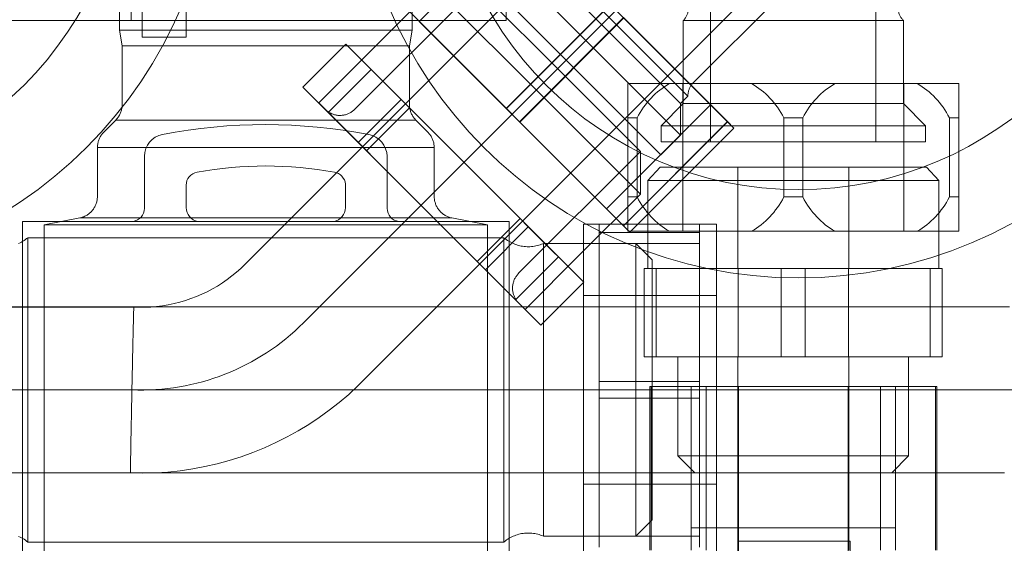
# Model space of a CAD drawing. Header units: millimetres. Extents: x -14995 to -11510, y 364 to 3070.
# Tile 12 of 29: x -14341 to -14252, y 2762 to 2810. Entities that reach past the tile are written whole.
import ezdxf

# ---------------------------------------------------------------- set-up
doc = ezdxf.new("R2010")
doc.units = ezdxf.units.MM
doc.layers.add('M-EQPM', color=50, linetype='Continuous', lineweight=18)
doc.layers.add('P-PIPE', color=3, linetype='Continuous', lineweight=18)

# ---------------------------------------------------------------- blocks, each defined once
blk = doc.blocks.new('COMAP - SKINPRESS ppsu - Coude_45_90_9041W_9090W - Coude_45_90_9041W_9090W-1089505-Niveau 0')
at = {"layer": 'P-PIPE'}
for p, q in [((-14325.761, 2845.226), (-14329.761, 2845.226)), ((-14329.761, 2845.226), (-14329.761, 2826.726)), ((-14325.761, 2826.726), (-14325.761, 2845.226)), ((-14330.761, 2843.726), (-14345.761, 2843.726)), ((-14345.761, 2843.726), (-14345.761, 2809.726)), ((-14345.761, 2843.726), (-14345.761, 2809.726)), ((-14345.761, 2826.726), (-14345.761, 2843.726)), ((-14296.761, 2843.726), (-14330.761, 2843.726)), ((-14330.761, 2843.726), (-14330.761, 2826.726)), ((-14330.761, 2809.726), (-14330.761, 2843.726)), ((-14330.761, 2809.726), (-14330.761, 2843.726)), ((-14296.761, 2826.726), (-14296.761, 2843.726)), ((-14345.761, 2809.726), (-14345.761, 2826.726)), ((-14330.761, 2826.726), (-14330.761, 2809.726)), ((-14329.761, 2826.726), (-14329.761, 2808.226)), ((-14325.761, 2808.226), (-14325.761, 2826.726)), ((-14296.761, 2809.726), (-14296.761, 2826.726)), ((-14345.761, 2809.726), (-14330.761, 2809.726)), ((-14330.761, 2809.726), (-14296.761, 2809.726)), ((-14329.761, 2808.226), (-14325.761, 2808.226))]:
    blk.add_line(p, q, dxfattribs=at)
at = {"layer": 'P-PIPE', "flags": 128}
for points in [[(-14345.761, 2843.726), (-14346.48, 2843.726), (-14347.199, 2843.726), (-14347.915, 2843.726), (-14348.628, 2843.726), (-14349.337, 2843.726), (-14350.039, 2843.726), (-14350.735, 2843.726), (-14351.423, 2843.726), (-14352.102, 2843.726), (-14352.77, 2843.726), (-14353.428, 2843.726), (-14354.073, 2843.726), (-14354.704, 2843.726), (-14355.322, 2843.726), (-14355.924, 2843.726), (-14356.51, 2843.726), (-14357.079, 2843.726), (-14357.63, 2843.726), (-14358.161, 2843.726), (-14358.673, 2843.726), (-14359.164, 2843.726), (-14359.634, 2843.726), (-14360.081, 2843.726), (-14360.506, 2843.726), (-14360.907, 2843.726), (-14361.284, 2843.726), (-14361.636, 2843.726), (-14361.962, 2843.726), (-14362.263, 2843.726), (-14362.537, 2843.726), (-14362.785, 2843.726), (-14363.005, 2843.726), (-14363.197, 2843.726), (-14363.362, 2843.726), (-14363.499, 2843.726), (-14363.607, 2843.726), (-14363.686, 2843.726), (-14363.737, 2843.726), (-14363.76, 2843.726), (-14363.761, 2843.726)], [(-14363.761, 2809.726), (-14363.746, 2809.726), (-14363.703, 2809.726), (-14363.631, 2809.726), (-14363.531, 2809.726), (-14363.402, 2809.726), (-14363.245, 2809.726), (-14363.06, 2809.726), (-14362.847, 2809.726), (-14362.607, 2809.726), (-14362.34, 2809.726), (-14362.046, 2809.726), (-14361.727, 2809.726), (-14361.381, 2809.726), (-14361.011, 2809.726), (-14360.617, 2809.726), (-14360.198, 2809.726), (-14359.757, 2809.726), (-14359.293, 2809.726), (-14358.808, 2809.726), (-14358.301, 2809.726), (-14357.775, 2809.726), (-14357.229, 2809.726), (-14356.665, 2809.726), (-14356.084, 2809.726), (-14355.486, 2809.726), (-14354.873, 2809.726), (-14354.245, 2809.726), (-14353.603, 2809.726), (-14352.949, 2809.726), (-14352.283, 2809.726), (-14351.607, 2809.726), (-14350.921, 2809.726), (-14350.228, 2809.726), (-14349.527, 2809.726), (-14348.82, 2809.726), (-14348.108, 2809.726), (-14347.393, 2809.726), (-14346.675, 2809.726), (-14345.955, 2809.726), (-14345.761, 2809.726)]]:
    blk.add_lwpolyline(points, dxfattribs=at)
at = {"layer": 'P-PIPE'}
for radius, start, end in [(18.5, 0, 180), (18.5, 0, 180), (17, 0, 180), (17, 0, 180), (17, 0, 180), (17, 0, 180), (17, 0, 180), (18.5, 180, 0), (18.5, 180, 0), (17, 180, 0), (17, 180, 0), (17, 180, 0), (17, 180, 0), (17, 180, 0)]:
    blk.add_arc((-14363.761, 2826.726), radius, start, end, dxfattribs=at)
blk = doc.blocks.new('HC_Heat Pump_GM_Saunier Duval_GeniaSet TEK_IS_kit complet_2C - HA 10-7_2 STB-985960-Niveau 0')
at = {"layer": 'M-EQPM'}
for p, q in [((133.392, -36.504), (89.024, -80.872)), ((138.689, -41.8), (94.321, -86.168)), ((99.641, -91.489), (144.009, -47.12)), ((129.631, -64.436), (145.406, -48.661)), ((114.222, -49.455), (104.801, -58.876)), ((114.222, -49.455), (131.192, -66.425)), ((114.222, -49.455), (131.192, -66.425)), ((77.631, -50.753), (77.631, -59.665)), ((104.168, -59.665), (104.168, -50.753)), ((114.997, -51.507), (129.14, -65.65)), ((114.997, -51.507), (129.14, -65.65)), ((111.463, -52.169), (128.478, -69.184)), ((111.463, -52.169), (128.478, -69.184)), ((114.335, -52.169), (128.478, -66.312)), ((114.335, -52.169), (128.478, -66.312)), ((126.694, -70.968), (109.679, -53.954)), ((126.694, -70.968), (109.679, -53.954)), ((131.199, -53.715), (131.199, -69.8)), ((146.179, -69.8), (146.179, -53.715)), ((109.982, -55.814), (98.955, -66.841)), ((106.136, -55.814), (100.66, -61.29)), ((106.136, -55.814), (115.484, -65.163)), ((109.982, -55.814), (117.408, -63.24)), ((112.695, -66.769), (103.277, -57.352)), ((103.286, -57.361), (112.681, -66.756)), ((112.681, -66.756), (122.102, -57.335)), ((122.115, -57.349), (112.695, -66.769)), ((123.306, -58.539), (113.885, -67.96)), ((123.338, -58.571), (113.917, -67.992)), ((123.306, -58.539), (132.725, -67.958)), ((132.726, -67.96), (123.338, -58.571)), ((128.714, -58.804), (128.714, -66.32)), ((128.714, -58.804), (148.663, -58.804)), ((128.714, -58.804), (148.663, -58.804)), ((148.663, -66.32), (148.663, -58.804)), ((77.631, -59.665), (77.884, -61.097)), ((77.631, -59.665), (104.168, -59.665)), ((77.631, -59.665), (104.168, -59.665)), ((103.915, -61.097), (104.168, -59.665)), ((121.772, -75.846), (104.801, -58.876)), ((121.772, -75.846), (104.801, -58.876)), ((77.884, -61.097), (77.884, -66.41)), ((77.884, -61.097), (103.915, -61.097)), ((77.884, -61.097), (103.915, -61.097)), ((94.259, -64.838), (98.148, -60.949)), ((94.259, -64.838), (98.148, -60.949)), ((100.66, -61.29), (95.691, -66.259)), ((103.164, -65.965), (98.148, -60.949)), ((98.148, -60.949), (103.164, -65.965)), ((103.915, -66.41), (103.915, -61.097)), ((100.438, -63.239), (96.549, -67.128)), ((100.438, -63.239), (117.408, -80.209)), ((100.438, -63.239), (117.408, -80.209)), ((117.408, -63.24), (124.833, -70.665)), ((99.275, -69.854), (94.259, -64.838)), ((94.259, -64.838), (99.275, -69.854)), ((127.466, -64.512), (123.689, -64.512)), ((127.466, -64.512), (123.689, -64.512)), ((134.912, -64.512), (127.466, -64.512)), ((127.466, -64.512), (134.912, -64.512)), ((128.689, -64.512), (128.689, -77.88)), ((128.689, -64.512), (148.689, -64.512)), ((128.689, -64.512), (148.689, -64.512)), ((138.689, -64.512), (134.912, -64.512)), ((138.689, -64.512), (134.912, -64.512)), ((142.466, -64.512), (138.689, -64.512)), ((142.466, -64.512), (138.689, -64.512)), ((142.466, -64.512), (149.912, -64.512)), ((149.912, -64.512), (142.466, -64.512)), ((148.689, -77.88), (148.689, -64.512)), ((153.689, -64.512), (149.912, -64.512)), ((153.689, -64.512), (149.912, -64.512)), ((99.275, -69.854), (103.164, -65.965)), ((99.275, -69.854), (103.164, -65.965)), ((103.908, -66.709), (103.164, -65.965)), ((103.164, -65.965), (103.908, -66.709)), ((115.484, -65.163), (124.833, -74.512)), ((128.478, -66.312), (129.14, -65.65)), ((95.691, -66.259), (105.04, -75.607)), ((100.019, -70.598), (103.908, -66.709)), ((100.019, -70.598), (103.908, -66.709)), ((113.939, -76.74), (103.908, -66.709)), ((103.908, -66.709), (113.939, -76.74)), ((112.681, -66.756), (113.917, -67.992)), ((113.885, -67.96), (112.695, -66.769)), ((121.772, -75.846), (131.192, -66.425)), ((128.714, -66.32), (126.71, -68.325)), ((128.478, -69.184), (128.478, -66.312)), ((128.714, -66.32), (148.663, -66.32)), ((128.714, -66.32), (148.663, -66.32)), ((150.668, -68.325), (148.663, -66.32)), ((113.519, -84.098), (96.549, -67.128)), ((113.519, -84.098), (96.549, -67.128)), ((123.689, -74.778), (123.689, -67.614)), ((124.541, -67.614), (123.689, -67.614)), ((123.689, -67.614), (123.689, -74.778)), ((124.541, -67.614), (123.689, -67.614)), ((124.541, -74.778), (124.541, -67.614)), ((124.541, -67.614), (124.541, -74.778)), ((137.837, -74.778), (137.837, -67.614)), ((137.837, -67.614), (137.837, -74.778)), ((138.689, -67.614), (137.837, -67.614)), ((138.689, -67.614), (137.837, -67.614)), ((139.541, -67.614), (138.689, -67.614)), ((139.541, -67.614), (138.689, -67.614)), ((139.541, -74.778), (139.541, -67.614)), ((139.541, -67.614), (139.541, -74.778)), ((152.837, -74.778), (152.837, -67.614)), ((152.837, -67.614), (152.837, -74.778)), ((153.689, -67.614), (152.837, -67.614)), ((153.689, -67.614), (152.837, -67.614)), ((153.689, -74.778), (153.689, -67.614)), ((153.689, -67.614), (153.689, -74.778)), ((77.3, -67.832), (76.226, -68.906)), ((77.3, -67.832), (104.499, -67.832)), ((77.3, -67.832), (104.499, -67.832)), ((105.573, -68.906), (104.499, -67.832)), ((123.304, -77.378), (113.885, -67.96)), ((113.917, -67.992), (123.306, -77.38)), ((132.725, -67.958), (123.304, -77.378)), ((132.726, -67.96), (123.306, -77.38)), ((133.314, -68.547), (123.893, -77.968)), ((133.314, -68.547), (123.893, -77.968)), ((126.71, -68.325), (126.71, -69.8)), ((150.668, -68.325), (126.71, -68.325)), ((150.668, -68.325), (126.71, -68.325)), ((132.725, -67.958), (133.314, -68.547)), ((133.314, -68.547), (132.726, -67.96)), ((150.668, -69.8), (150.668, -68.325)), ((126.694, -70.968), (128.478, -69.184)), ((75.642, -70.312), (75.642, -74.721)), ((75.642, -70.312), (106.157, -70.312)), ((75.642, -70.312), (106.157, -70.312)), ((100.019, -70.598), (99.275, -69.854)), ((99.275, -69.854), (100.019, -70.598)), ((106.157, -74.721), (106.157, -70.312)), ((126.71, -69.8), (150.668, -69.8)), ((126.71, -69.8), (150.668, -69.8)), ((131.199, -69.8), (146.179, -69.8)), ((131.199, -69.8), (146.179, -69.8)), ((79.9, -71.098), (79.9, -75.8)), ((79.9, -75.8), (79.9, -71.098)), ((110.05, -80.629), (100.019, -70.598)), ((100.019, -70.598), (110.05, -80.629)), ((101.9, -75.8), (101.9, -71.098)), ((101.9, -71.098), (101.9, -75.8)), ((113.806, -81.692), (124.833, -70.665)), ((124.833, -74.512), (124.833, -70.665)), ((126.628, -72.087), (125.509, -73.287)), ((138.689, -72.087), (126.628, -72.087)), ((133.657, -72.087), (133.657, -81.255)), ((138.689, -72.087), (133.657, -72.087)), ((143.721, -72.087), (138.689, -72.087)), ((150.75, -72.087), (138.689, -72.087)), ((143.721, -81.255), (143.721, -72.087)), ((151.869, -73.287), (150.75, -72.087)), ((83.682, -75.733), (83.682, -73.716)), ((83.682, -73.716), (83.682, -75.733)), ((98.117, -73.621), (98.117, -75.733)), ((98.117, -75.733), (98.117, -73.621)), ((125.509, -73.287), (125.509, -81.255)), ((125.509, -73.287), (138.689, -73.287)), ((138.689, -73.287), (151.869, -73.287)), ((151.869, -81.255), (151.869, -73.287)), ((119.357, -79.987), (124.833, -74.512)), ((123.689, -74.778), (124.541, -74.778)), ((123.689, -74.778), (124.541, -74.778)), ((137.837, -74.778), (138.689, -74.778)), ((137.837, -74.778), (138.689, -74.778)), ((138.689, -74.778), (139.541, -74.778)), ((138.689, -74.778), (139.541, -74.778)), ((152.837, -74.778), (153.689, -74.778)), ((152.837, -74.778), (153.689, -74.778)), ((105.04, -75.607), (114.389, -84.956)), ((74.036, -76.68), (70.806, -77.296)), ((74.036, -76.68), (107.763, -76.68)), ((74.036, -76.68), (107.763, -76.68)), ((110.993, -77.296), (107.763, -76.68)), ((68.848, -76.998), (68.848, -112.197)), ((69.192, -76.998), (68.848, -76.998)), ((69.193, -76.998), (68.848, -76.998)), ((73.61, -76.998), (69.192, -76.998)), ((73.602, -76.998), (69.193, -76.998)), ((70.806, -77.296), (70.806, -112.197)), ((70.806, -77.296), (110.993, -77.296)), ((70.806, -77.296), (110.993, -77.296)), ((108.196, -76.998), (73.602, -76.998)), ((108.19, -76.998), (73.61, -76.998)), ((78.85, -76.998), (84.739, -76.998)), ((84.739, -76.998), (78.85, -76.998)), ((97.06, -76.998), (102.962, -76.998)), ((102.962, -76.998), (97.06, -76.998)), ((112.607, -76.998), (108.19, -76.998)), ((112.606, -76.998), (108.196, -76.998)), ((113.939, -76.74), (110.05, -80.629)), ((110.05, -80.629), (113.939, -76.74)), ((110.793, -81.372), (114.682, -77.483)), ((110.793, -81.372), (114.682, -77.483)), ((110.993, -112.197), (110.993, -77.296)), ((112.951, -76.998), (112.606, -76.998)), ((112.951, -76.998), (112.607, -76.998)), ((112.951, -112.197), (112.951, -76.998)), ((113.939, -76.74), (114.682, -77.483)), ((114.682, -77.483), (113.939, -76.74)), ((114.682, -77.483), (119.698, -82.499)), ((119.698, -82.499), (114.682, -77.483)), ((131.739, -77.246), (119.668, -77.246)), ((119.668, -77.246), (119.668, -107.246)), ((119.668, -77.246), (119.668, -107.246)), ((121.101, -78.004), (121.101, -77.246)), ((121.101, -77.246), (121.101, -78.004)), ((121.101, -77.246), (130.191, -77.246)), ((121.101, -77.246), (130.191, -77.246)), ((123.893, -77.968), (123.304, -77.378)), ((123.306, -77.38), (123.893, -77.968)), ((130.191, -78.004), (130.191, -77.246)), ((130.191, -77.246), (130.191, -78.004)), ((131.739, -107.246), (131.739, -77.246)), ((131.739, -107.246), (131.739, -77.246)), ((112.476, -78.464), (69.339, -78.464)), ((69.339, -106.029), (69.339, -78.464)), ((69.339, -106.029), (69.339, -78.464)), ((112.476, -106.029), (112.476, -78.464)), ((112.476, -106.029), (112.476, -78.464)), ((121.101, -91.489), (121.101, -78.004)), ((121.101, -78.004), (121.101, -91.489)), ((121.101, -78.004), (130.191, -78.004)), ((121.101, -78.004), (130.191, -78.004)), ((123.689, -77.88), (127.466, -77.88)), ((123.689, -77.88), (127.466, -77.88)), ((134.912, -77.88), (127.466, -77.88)), ((127.466, -77.88), (134.912, -77.88)), ((148.689, -77.88), (128.689, -77.88)), ((148.689, -77.88), (128.689, -77.88)), ((130.191, -91.489), (130.191, -78.004)), ((130.191, -78.004), (130.191, -91.489)), ((134.912, -77.88), (138.689, -77.88)), ((134.912, -77.88), (138.689, -77.88)), ((138.689, -77.88), (142.466, -77.88)), ((138.689, -77.88), (142.466, -77.88)), ((142.466, -77.88), (149.912, -77.88)), ((149.912, -77.88), (142.466, -77.88)), ((149.912, -77.88), (153.689, -77.88)), ((149.912, -77.88), (153.689, -77.88)), ((124.408, -78.994), (116.045, -78.994)), ((116.045, -105.499), (116.045, -78.994)), ((116.045, -105.499), (116.045, -78.994)), ((130.191, -78.994), (121.101, -78.994)), ((121.101, -105.499), (121.101, -78.994)), ((121.101, -105.499), (121.101, -78.994)), ((125.9, -80.485), (124.408, -78.994)), ((124.408, -105.499), (124.408, -78.994)), ((124.408, -105.499), (124.408, -78.994)), ((130.191, -78.994), (130.191, -105.499)), ((130.191, -78.994), (130.191, -105.499)), ((113.519, -84.098), (117.408, -80.209)), ((114.389, -84.956), (119.357, -79.987)), ((110.05, -80.629), (110.793, -81.372)), ((110.793, -81.372), (110.05, -80.629)), ((125.9, -104.008), (125.9, -80.485)), ((125.9, -104.008), (125.9, -80.485)), ((110.793, -81.372), (115.809, -86.388)), ((115.809, -86.388), (110.793, -81.372)), ((126.277, -81.255), (125.189, -81.255)), ((126.277, -81.255), (125.189, -81.255)), ((125.189, -89.255), (125.189, -81.255)), ((125.189, -81.255), (125.189, -89.255)), ((138.689, -81.255), (125.509, -81.255)), ((126.277, -81.255), (137.601, -81.255)), ((137.601, -81.255), (126.277, -81.255)), ((126.277, -81.255), (126.277, -89.255)), ((126.277, -81.255), (126.277, -89.255)), ((138.689, -81.255), (133.657, -81.255)), ((133.689, -81.255), (133.689, -89.255)), ((133.689, -81.255), (143.689, -81.255)), ((133.689, -81.255), (143.689, -81.255)), ((139.777, -81.255), (137.601, -81.255)), ((139.777, -81.255), (137.601, -81.255)), ((137.601, -81.255), (137.601, -89.255)), ((137.601, -81.255), (137.601, -89.255)), ((151.869, -81.255), (138.689, -81.255)), ((143.721, -81.255), (138.689, -81.255)), ((139.777, -81.255), (151.101, -81.255)), ((151.101, -81.255), (139.777, -81.255)), ((139.777, -81.255), (139.777, -89.255)), ((139.777, -81.255), (139.777, -89.255)), ((143.689, -89.255), (143.689, -81.255)), ((152.189, -81.255), (151.101, -81.255)), ((152.189, -81.255), (151.101, -81.255)), ((151.101, -81.255), (151.101, -89.255)), ((151.101, -81.255), (151.101, -89.255)), ((152.189, -81.255), (152.189, -89.255)), ((152.189, -81.255), (152.189, -89.255)), ((115.809, -86.388), (119.698, -82.499)), ((115.809, -86.388), (119.698, -82.499)), ((131.739, -83.698), (119.668, -83.698)), ((119.668, -100.795), (119.668, -83.698)), ((119.668, -100.795), (119.668, -83.698)), ((131.739, -83.698), (131.739, -100.795)), ((131.739, -83.698), (131.739, -100.795)), ((150.2, -84.737), (-24.4, -84.737)), ((78.936, -84.756), (-24.4, -84.756)), ((125.189, -89.255), (126.277, -89.255)), ((125.189, -89.255), (126.277, -89.255)), ((126.277, -89.255), (137.601, -89.255)), ((137.601, -89.255), (126.277, -89.255)), ((128.242, -89.255), (128.242, -98.233)), ((138.689, -89.255), (128.242, -89.255)), ((133.657, -89.255), (133.657, -91.646)), ((138.689, -89.255), (133.657, -89.255)), ((143.689, -89.255), (133.689, -89.255)), ((143.689, -89.255), (133.689, -89.255)), ((137.601, -89.255), (139.777, -89.255)), ((137.601, -89.255), (139.777, -89.255)), ((143.721, -89.255), (138.689, -89.255)), ((149.136, -89.255), (138.689, -89.255)), ((139.777, -89.255), (151.101, -89.255)), ((151.101, -89.255), (139.777, -89.255)), ((143.721, -91.646), (143.721, -89.255)), ((149.136, -98.233), (149.136, -89.255)), ((151.101, -89.255), (152.189, -89.255)), ((151.101, -89.255), (152.189, -89.255)), ((121.101, -91.489), (121.101, -93.004)), ((121.101, -93.004), (121.101, -91.489)), ((130.191, -91.489), (121.101, -91.489)), ((121.101, -91.489), (130.191, -91.489)), ((130.191, -91.489), (130.191, -93.004)), ((130.191, -93.004), (130.191, -91.489)), ((133.657, -91.646), (133.657, -98.59)), ((143.721, -98.59), (143.721, -91.646)), ((78.768, -92.246), (-24.4, -92.246)), ((-24.4, -92.246), (150.2, -92.246)), ((125.693, -91.953), (125.693, -106.775)), ((125.8, -91.953), (125.693, -91.953)), ((125.804, -91.953), (125.693, -91.953)), ((130.803, -91.953), (125.8, -91.953)), ((125.8, -91.953), (125.8, -106.775)), ((125.804, -91.953), (130.78, -91.953)), ((125.804, -91.953), (125.804, -106.775)), ((129.431, -91.953), (129.431, -106.775)), ((129.431, -91.953), (147.947, -91.953)), ((129.431, -91.953), (147.947, -91.953)), ((133.727, -91.953), (130.78, -91.953)), ((130.78, -106.775), (130.78, -91.953)), ((133.673, -91.953), (130.803, -91.953)), ((130.803, -91.953), (130.803, -106.775)), ((143.705, -91.953), (133.673, -91.953)), ((133.673, -91.953), (133.673, -106.775)), ((133.727, -91.953), (143.651, -91.953)), ((133.727, -91.953), (133.727, -106.775)), ((146.599, -91.953), (143.651, -91.953)), ((143.651, -91.953), (143.651, -106.775)), ((146.576, -91.953), (143.705, -91.953)), ((143.705, -91.953), (143.705, -106.775)), ((151.577, -91.953), (146.576, -91.953)), ((146.576, -91.953), (146.576, -106.775)), ((146.599, -91.953), (151.574, -91.953)), ((146.599, -91.953), (146.599, -106.775)), ((147.947, -106.775), (147.947, -91.953)), ((150.2, -92.246), (167.692, -92.246)), ((151.685, -91.953), (151.574, -91.953)), ((151.574, -91.953), (151.574, -106.775)), ((151.685, -91.953), (151.577, -91.953)), ((151.577, -91.953), (151.577, -106.775)), ((151.685, -106.775), (151.685, -91.953)), ((121.101, -93.004), (121.101, -106.489)), ((121.101, -106.489), (121.101, -93.004)), ((121.101, -93.004), (130.191, -93.004)), ((121.101, -93.004), (130.191, -93.004)), ((130.191, -93.004), (130.191, -106.489)), ((130.191, -106.489), (130.191, -93.004)), ((128.242, -98.233), (129.764, -99.755)), ((128.242, -98.233), (138.689, -98.233)), ((133.657, -98.59), (133.657, -99.755)), ((138.689, -98.233), (149.136, -98.233)), ((143.721, -99.755), (143.721, -98.59)), ((147.614, -99.755), (149.136, -98.233)), ((-24.4, -99.756), (150.2, -99.756)), ((-24.4, -99.77), (78.629, -99.77)), ((138.689, -99.755), (129.764, -99.755)), ((138.689, -99.755), (133.657, -99.755)), ((147.614, -99.755), (138.689, -99.755)), ((143.721, -99.755), (138.689, -99.755)), ((119.668, -100.795), (131.739, -100.795)), ((124.408, -105.499), (125.9, -104.008)), ((129.431, -104.751), (129.431, -106.775)), ((138.689, -104.751), (129.431, -104.751)), ((133.708, -104.751), (133.708, -138.257)), ((138.689, -104.751), (133.708, -104.751)), ((143.67, -104.751), (138.689, -104.751)), ((147.947, -104.751), (138.689, -104.751)), ((143.67, -138.257), (143.67, -104.751)), ((147.947, -106.775), (147.947, -104.751)), ((69.339, -106.029), (112.476, -106.029)), ((116.045, -105.499), (124.408, -105.499)), ((121.101, -105.499), (130.191, -105.499)), ((133.673, -106.959), (133.673, -105.957)), ((133.673, -105.957), (133.673, -119.933)), ((133.673, -105.957), (143.839, -105.957)), ((143.839, -119.933), (143.839, -105.957)), ((143.839, -105.957), (143.839, -106.959))]:
    blk.add_line(p, q, dxfattribs=at)
at = {"layer": 'M-EQPM', "flags": 128}
for points in [[(128.714, -58.804), (128.761, -58.755), (128.805, -58.705), (128.848, -58.652), (128.888, -58.599), (128.926, -58.543), (128.962, -58.486), (128.995, -58.428), (129.026, -58.369), (129.055, -58.308), (129.081, -58.246), (129.105, -58.183), (129.126, -58.12), (129.145, -58.055), (129.161, -57.99), (129.175, -57.924), (129.185, -57.858), (129.194, -57.791), (129.199, -57.724), (129.202, -57.657), (129.202, -57.62)], [(148.176, -57.62), (148.177, -57.687), (148.181, -57.754), (148.188, -57.821), (148.197, -57.888), (148.209, -57.954), (148.224, -58.019), (148.241, -58.084), (148.261, -58.148), (148.283, -58.212), (148.308, -58.274), (148.336, -58.335), (148.365, -58.396), (148.398, -58.454), (148.432, -58.512), (148.469, -58.568), (148.508, -58.623), (148.549, -58.676), (148.592, -58.727), (148.638, -58.777), (148.663, -58.804)], [(129.631, -64.436), (129.584, -64.485), (129.54, -64.535), (129.498, -64.587), (129.457, -64.64), (129.419, -64.695), (129.383, -64.752), (129.35, -64.81), (129.318, -64.869), (129.289, -64.93), (129.263, -64.991), (129.239, -65.054), (129.218, -65.117), (129.199, -65.182), (129.182, -65.247), (129.169, -65.312), (129.158, -65.378), (129.149, -65.445), (129.144, -65.511), (129.141, -65.578), (129.14, -65.645), (129.14, -65.65)], [(77.3, -67.832), (77.356, -67.773), (77.409, -67.712), (77.46, -67.649), (77.508, -67.585), (77.554, -67.518), (77.597, -67.449), (77.637, -67.379), (77.674, -67.307), (77.709, -67.234), (77.74, -67.159), (77.769, -67.083), (77.794, -67.006), (77.816, -66.928), (77.836, -66.85), (77.852, -66.77), (77.864, -66.691), (77.874, -66.61), (77.88, -66.529), (77.883, -66.449), (77.884, -66.41)], [(98.955, -66.841), (98.901, -66.894), (98.844, -66.944), (98.785, -66.992), (98.725, -67.038), (98.662, -67.081), (98.598, -67.122), (98.533, -67.16), (98.466, -67.195), (98.397, -67.228), (98.327, -67.258), (98.257, -67.285), (98.185, -67.309), (98.112, -67.33), (98.038, -67.349), (97.964, -67.364), (97.889, -67.377), (97.814, -67.386), (97.739, -67.393), (97.663, -67.396), (97.587, -67.396), (97.511, -67.394), (97.436, -67.388), (97.36, -67.38), (97.285, -67.368), (97.211, -67.353), (97.137, -67.336), (97.064, -67.315), (96.992, -67.292), (96.921, -67.265), (96.851, -67.236), (96.782, -67.204), (96.715, -67.169), (96.649, -67.132), (96.584, -67.092), (96.521, -67.05), (96.46, -67.005), (96.401, -66.957), (96.344, -66.908), (96.289, -66.856), (96.274, -66.841)], [(103.915, -66.41), (103.917, -66.491), (103.922, -66.572), (103.93, -66.653), (103.941, -66.733), (103.956, -66.812), (103.973, -66.891), (103.994, -66.97), (104.018, -67.047), (104.045, -67.123), (104.075, -67.199), (104.108, -67.272), (104.144, -67.345), (104.183, -67.416), (104.224, -67.485), (104.269, -67.553), (104.316, -67.619), (104.365, -67.683), (104.418, -67.745), (104.472, -67.805), (104.499, -67.832)], [(75.642, -70.312), (75.643, -70.233), (75.648, -70.153), (75.657, -70.074), (75.668, -69.995), (75.682, -69.916), (75.7, -69.838), (75.721, -69.761), (75.745, -69.685), (75.771, -69.61), (75.801, -69.536), (75.834, -69.463), (75.869, -69.391), (75.908, -69.321), (75.949, -69.253), (75.993, -69.186), (76.04, -69.122), (76.089, -69.059), (76.14, -68.998), (76.194, -68.939), (76.226, -68.906)], [(105.573, -68.906), (105.628, -68.964), (105.681, -69.024), (105.732, -69.085), (105.78, -69.149), (105.825, -69.215), (105.868, -69.282), (105.908, -69.351), (105.945, -69.422), (105.98, -69.494), (106.011, -69.567), (106.04, -69.642), (106.065, -69.718), (106.088, -69.794), (106.107, -69.872), (106.123, -69.95), (106.136, -70.028), (106.146, -70.108), (106.153, -70.187), (106.157, -70.267), (106.157, -70.312)], [(74.036, -76.68), (74.114, -76.662), (74.191, -76.642), (74.267, -76.619), (74.343, -76.592), (74.417, -76.563), (74.49, -76.53), (74.562, -76.495), (74.632, -76.457), (74.701, -76.416), (74.768, -76.372), (74.833, -76.326), (74.896, -76.277), (74.957, -76.226), (75.016, -76.172), (75.073, -76.116), (75.128, -76.058), (75.18, -75.998), (75.23, -75.935), (75.277, -75.871), (75.322, -75.804), (75.364, -75.737), (75.403, -75.667), (75.44, -75.596), (75.473, -75.523), (75.504, -75.449), (75.532, -75.375), (75.556, -75.299), (75.578, -75.222), (75.596, -75.144), (75.612, -75.065), (75.624, -74.986), (75.633, -74.907), (75.639, -74.827), (75.641, -74.748), (75.642, -74.721)], [(106.157, -74.721), (106.159, -74.801), (106.164, -74.88), (106.172, -74.96), (106.183, -75.039), (106.197, -75.118), (106.215, -75.196), (106.235, -75.273), (106.259, -75.349), (106.286, -75.424), (106.315, -75.499), (106.348, -75.572), (106.383, -75.643), (106.422, -75.713), (106.463, -75.782), (106.506, -75.849), (106.553, -75.914), (106.602, -75.977), (106.653, -76.038), (106.707, -76.097), (106.763, -76.154), (106.822, -76.208), (106.882, -76.26), (106.945, -76.31), (107.009, -76.357), (107.076, -76.402), (107.144, -76.444), (107.214, -76.483), (107.285, -76.519), (107.357, -76.552), (107.431, -76.583), (107.506, -76.61), (107.582, -76.635), (107.659, -76.656), (107.737, -76.674), (107.763, -76.68)], [(68.503, -78.98), (68.631, -78.921), (68.756, -78.857), (68.878, -78.788), (68.998, -78.714), (69.115, -78.636), (69.228, -78.552), (69.338, -78.465), (69.339, -78.464)], [(112.476, -78.464), (112.579, -78.55), (112.686, -78.632), (112.796, -78.709), (112.909, -78.782), (113.025, -78.851), (113.143, -78.915), (113.264, -78.973), (113.387, -79.027), (113.513, -79.077), (113.64, -79.121), (113.768, -79.16), (113.899, -79.193), (114.03, -79.222), (114.163, -79.245), (114.296, -79.263), (114.43, -79.275), (114.564, -79.283), (114.699, -79.284), (114.833, -79.281), (114.968, -79.272), (115.101, -79.258), (115.234, -79.238), (115.367, -79.213), (115.498, -79.183), (115.627, -79.147), (115.756, -79.107), (115.882, -79.061), (116.007, -79.01), (116.045, -78.994)], [(89.024, -80.872), (88.64, -81.241), (88.241, -81.594), (87.829, -81.932), (87.403, -82.252), (86.965, -82.555), (86.515, -82.841), (86.055, -83.108), (85.583, -83.356), (85.103, -83.586), (84.613, -83.796), (84.116, -83.986), (83.611, -84.157), (83.1, -84.307), (82.583, -84.436), (82.061, -84.545), (81.536, -84.632), (81.007, -84.699), (80.477, -84.744), (79.944, -84.769), (79.412, -84.772), (78.936, -84.756)], [(113.806, -84.373), (113.753, -84.319), (113.703, -84.262), (113.655, -84.203), (113.609, -84.143), (113.566, -84.08), (113.526, -84.016), (113.488, -83.951), (113.452, -83.884), (113.42, -83.815), (113.39, -83.745), (113.363, -83.675), (113.338, -83.603), (113.317, -83.53), (113.299, -83.456), (113.283, -83.382), (113.271, -83.307), (113.261, -83.232), (113.255, -83.157), (113.251, -83.081), (113.251, -83.005), (113.253, -82.929), (113.259, -82.854), (113.268, -82.778), (113.279, -82.703), (113.294, -82.629), (113.312, -82.555), (113.332, -82.482), (113.356, -82.41), (113.382, -82.339), (113.411, -82.269), (113.443, -82.2), (113.478, -82.133), (113.515, -82.067), (113.555, -82.002), (113.598, -81.939), (113.643, -81.878), (113.69, -81.819), (113.74, -81.762), (113.792, -81.707), (113.806, -81.692)], [(150.2, -84.737), (150.899, -84.737), (151.597, -84.737), (152.294, -84.737), (152.986, -84.737), (153.675, -84.737), (154.358, -84.737), (155.034, -84.737), (155.702, -84.737), (156.362, -84.737), (157.011, -84.737), (157.65, -84.737), (158.277, -84.737)], [(78.629, -99.77), (79.762, -99.787), (80.895, -99.758), (82.026, -99.684), (83.153, -99.565), (84.274, -99.4), (85.388, -99.191), (86.492, -98.938), (87.586, -98.64), (88.667, -98.3), (89.733, -97.916), (90.783, -97.49), (91.815, -97.022), (92.828, -96.513), (93.819, -95.964), (94.788, -95.376), (95.733, -94.75), (96.651, -94.087), (97.543, -93.387), (98.406, -92.652), (99.238, -91.883), (99.641, -91.489)], [(157.821, -99.756), (157.185, -99.756), (156.538, -99.756), (155.881, -99.756), (155.215, -99.756), (154.541, -99.756), (153.86, -99.756), (153.173, -99.756), (152.481, -99.756), (151.786, -99.756), (151.088, -99.756), (150.388, -99.756), (150.2, -99.756)], [(69.339, -106.029), (69.229, -105.941), (69.115, -105.858), (68.999, -105.779), (68.879, -105.705), (68.757, -105.636), (68.631, -105.572), (68.504, -105.513)], [(116.045, -105.499), (115.921, -105.447), (115.795, -105.4), (115.667, -105.357), (115.538, -105.32), (115.407, -105.289), (115.275, -105.262), (115.142, -105.241), (115.009, -105.225), (114.875, -105.214), (114.74, -105.209), (114.606, -105.209), (114.471, -105.215), (114.337, -105.226), (114.204, -105.242), (114.071, -105.263), (113.939, -105.29), (113.808, -105.322), (113.679, -105.36), (113.551, -105.402), (113.426, -105.45), (113.302, -105.502), (113.18, -105.56), (113.061, -105.622), (112.944, -105.689), (112.83, -105.761), (112.719, -105.837), (112.611, -105.917), (112.507, -106.002), (112.476, -106.029)]]:
    blk.add_lwpolyline(points, dxfattribs=at)
at = {"layer": 'M-EQPM'}
for centre, radius, start, end in [((46.148, -41.8), 40.311, 270, 90), ((46.148, -41.8), 40.311, 270, 90), ((139.148, -41.8), 40.311, 90, 270), ((139.148, -41.8), 40.311, 90, 270), ((139.148, -41.8), 40.311, 270, 90), ((139.148, -41.8), 40.311, 270, 90), ((46.148, -41.8), 32.311, 270, 90), ((46.148, -41.8), 32.311, 270, 90), ((139.148, -41.8), 32.311, 90, 270), ((139.148, -41.8), 32.311, 90, 270), ((139.148, -41.8), 32.311, 270, 90), ((139.148, -41.8), 32.311, 270, 90), ((90.834, -117.508), 49.282, 79.02215, 100.86825), ((90.834, -117.508), 49.282, 79.02215, 100.86825), ((81.924, -71.098), 2.024, 100.86825, 180), ((81.924, -71.098), 2.024, 100.86825, 180), ((99.824, -71.167), 2.077, 1.90386, 79.02215), ((99.824, -71.167), 2.077, 1.90386, 79.02215), ((90.893, -106.752), 34.781, 79.69291, 100.30709), ((90.893, -106.752), 34.781, 79.69291, 100.30709), ((84.885, -73.716), 1.203, 100.30709, 180), ((84.885, -73.716), 1.203, 100.30709, 180), ((96.897, -73.738), 1.226, 5.49031, 79.69291), ((96.897, -73.738), 1.226, 5.49031, 79.69291), ((78.692, -75.8), 1.208, 277.55023, 0), ((78.692, -75.8), 1.208, 277.55023, 360), ((84.967, -75.733), 1.285, 180, 259.79606), ((84.967, -75.733), 1.285, 180, 259.79606), ((96.832, -75.733), 1.285, 280.20394, 0), ((96.832, -75.733), 1.285, 280.20394, 360), ((103.106, -75.8), 1.206, 180, 263.14167), ((103.106, -75.8), 1.206, 180, 263.14167), ((79.606, -71.454), 20.809, 267.69317, 315)]:
    blk.add_arc(centre, radius, start, end, dxfattribs=at)
for points in [[(123.689, -67.614), (123.689, -66.933), (123.689, -65.736), (123.689, -64.865), (123.689, -64.512)], [(123.689, -64.512), (123.689, -64.865), (123.689, -65.736), (123.689, -66.933), (123.689, -67.614)], [(127.466, -64.512), (126.849, -64.865), (125.744, -65.736), (124.899, -66.933), (124.541, -67.614)], [(124.541, -67.614), (124.899, -66.933), (125.744, -65.736), (126.849, -64.865), (127.466, -64.512)], [(137.837, -67.614), (137.479, -66.933), (136.634, -65.736), (135.529, -64.865), (134.912, -64.512)], [(134.912, -64.512), (135.529, -64.865), (136.634, -65.736), (137.479, -66.933), (137.837, -67.614)], [(139.541, -67.614), (139.899, -66.933), (140.744, -65.736), (141.849, -64.865), (142.466, -64.512)], [(142.466, -64.512), (141.849, -64.865), (140.744, -65.736), (139.899, -66.933), (139.541, -67.614)], [(149.912, -64.512), (150.529, -64.865), (151.634, -65.736), (152.479, -66.933), (152.837, -67.614)], [(152.837, -67.614), (152.479, -66.933), (151.634, -65.736), (150.529, -64.865), (149.912, -64.512)], [(153.689, -67.614), (153.689, -66.933), (153.689, -65.736), (153.689, -64.865), (153.689, -64.512)], [(153.689, -64.512), (153.689, -64.865), (153.689, -65.736), (153.689, -66.933), (153.689, -67.614)], [(123.689, -77.88), (123.689, -77.526), (123.689, -76.656), (123.689, -75.458), (123.689, -74.778)], [(123.689, -74.778), (123.689, -75.458), (123.689, -76.656), (123.689, -77.526), (123.689, -77.88)], [(124.541, -74.778), (124.899, -75.458), (125.744, -76.656), (126.849, -77.526), (127.466, -77.88)], [(127.466, -77.88), (126.849, -77.526), (125.744, -76.656), (124.899, -75.458), (124.541, -74.778)], [(134.912, -77.88), (135.529, -77.526), (136.634, -76.656), (137.479, -75.458), (137.837, -74.778)], [(137.837, -74.778), (137.479, -75.458), (136.634, -76.656), (135.529, -77.526), (134.912, -77.88)], [(142.466, -77.88), (141.849, -77.526), (140.744, -76.656), (139.899, -75.458), (139.541, -74.778)], [(139.541, -74.778), (139.899, -75.458), (140.744, -76.656), (141.849, -77.526), (142.466, -77.88)], [(152.837, -74.778), (152.479, -75.458), (151.634, -76.656), (150.529, -77.526), (149.912, -77.88)], [(149.912, -77.88), (150.529, -77.526), (151.634, -76.656), (152.479, -75.458), (152.837, -74.778)], [(153.689, -77.88), (153.689, -77.526), (153.689, -76.656), (153.689, -75.458), (153.689, -74.778)], [(153.689, -74.778), (153.689, -75.458), (153.689, -76.656), (153.689, -77.526), (153.689, -77.88)], [(78.629, -99.77), (78.629, -99.77), (78.634, -99.463), (78.657, -98.13), (78.694, -96.093), (78.741, -93.585), (78.795, -90.934), (78.849, -88.426), (78.896, -86.394), (78.928, -85.064), (78.936, -84.756), (78.936, -84.756)], [(78.936, -84.756), (78.936, -84.756), (78.928, -85.063), (78.896, -86.396), (78.849, -88.429), (78.795, -90.927), (78.741, -93.597), (78.694, -96.09), (78.657, -98.134), (78.634, -99.462), (78.629, -99.77), (78.629, -99.77)]]:
    blk.add_open_spline(points, degree=3, dxfattribs=at)

msp = doc.modelspace()

# ---------------------------------------------------------------- block references
at = {"layer": 'M-EQPM'}
msp.add_blockref('HC_Heat Pump_GM_Saunier Duval_GeniaSet TEK_IS_kit complet_2C - HA 10-7_2 STB-985960-Niveau 0', (-14409.45, 2868.526), dxfattribs=at)
at = {"layer": 'P-PIPE'}
msp.add_blockref('COMAP - SKINPRESS ppsu - Coude_45_90_9041W_9090W - Coude_45_90_9041W_9090W-1089505-Niveau 0', (0, 0), dxfattribs=at)

doc.saveas('drawing.dxf')
